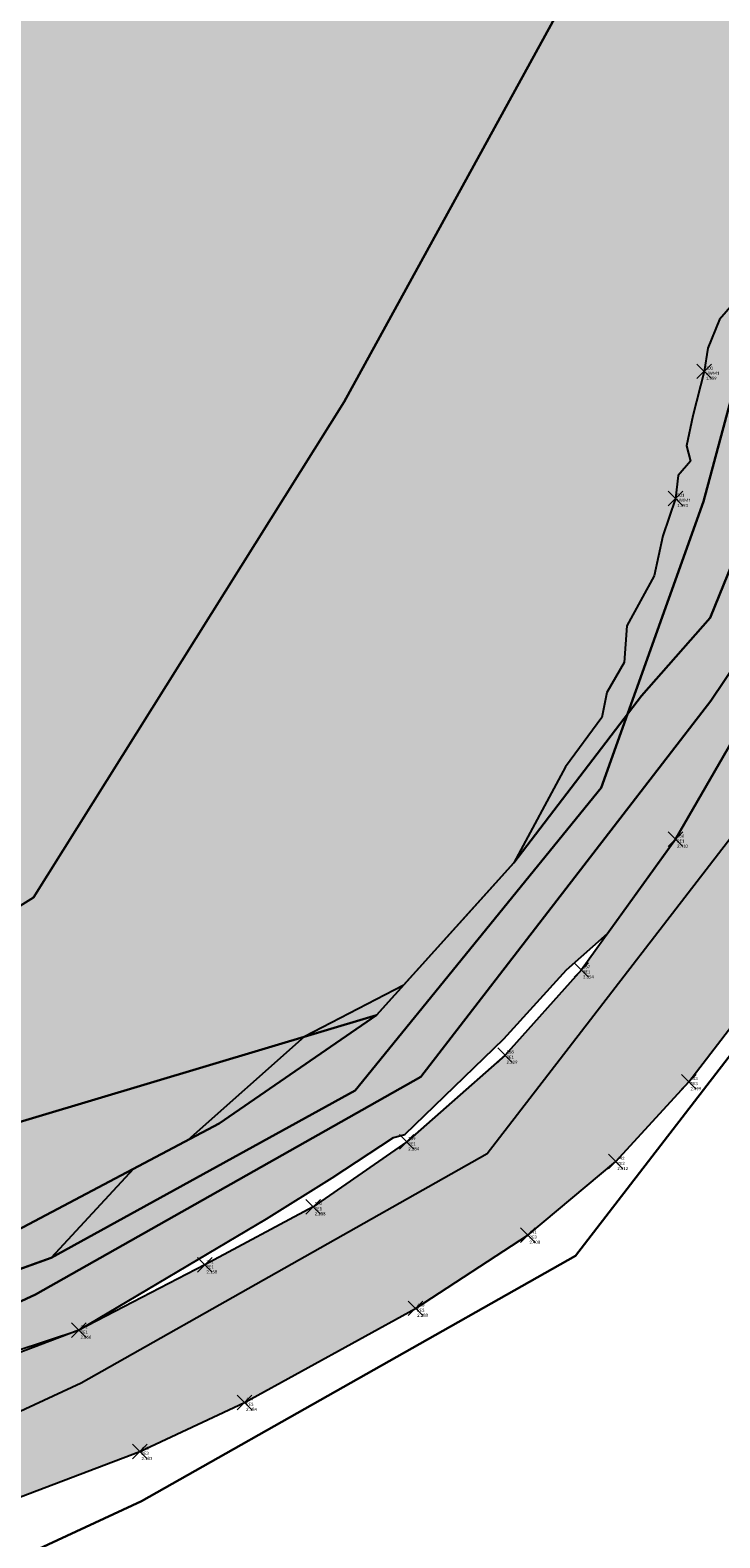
# Model space of a CAD drawing. Extents: x 463979 to 467979, y 555064 to 557157.
# Tile 61 of 82: x 467135 to 467149, y 556213 to 556244. Entities that reach past the tile are written whole.
import ezdxf

# ---------------------------------------------------------------- set-up
doc = ezdxf.new("R2010")
doc.units = 0
doc.header["$MEASUREMENT"] = 0
doc.header["$PDMODE"] = 3
doc.header["$PDSIZE"] = 0.15
doc.linetypes.add('Center line', pattern=[0])
for name, color, linetype in [('DAFM Proposals', 7, 'Continuous'), ('OS MAP', 7, 'Continuous'), ('Survey Detail Drawn', 7, 'Continuous')]:
    doc.layers.add(name, color=color, linetype=linetype)
doc.layers.add('Points', color=7, linetype='Continuous', lineweight=9)
doc.layers.add('Road Edge', color=144, linetype='Continuous', lineweight=9)
doc.styles.add('Legend', font='calibri.ttf')

# ---------------------------------------------------------------- blocks, each defined once
blk = doc.blocks.new('*U4')
at = {"linetype": 'Continuous'}
blk.add_point((0, 0), dxfattribs=at)
at = {"linetype": 'Continuous', "style": 'Legend'}
for tag, p in [('NAME', (0.13, 0.14)), ('CODE', (0.13, -0.28)), ('ELEVATION', (0.13, -0.7)), ('COMMENTS', (0.13, -1.55))]:
    blk.add_attdef(tag, p, '', height=0.25, dxfattribs=at)

msp = doc.modelspace()

# ---------------------------------------------------------------- hatches: boundary and pattern name
at = {"layer": 'Survey Detail Drawn', "true_color": 0x34759d}
h = msp.add_hatch(dxfattribs=at)
h.set_pattern_fill('FLEX', color=155, scale=3.5)
h.set_pattern_definition([(0, (0, 0), (0, 0.875), [0.875, -0.875]), (45, (0.875, 0), (0, 0.875), [0.21875, -0.7999368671, 0.21875, -1.2374368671])])
h.paths.add_polyline_path([(467119.501, 556213.186), (467119.779, 556213.343), (467120.224, 556214.709), (467122.043, 556214.78), (467123.247, 556214.817), (467124.696, 556215.258), (467125.731, 556216.596), (467127.267, 556217.062), (467130.106, 556217.582), (467132.778, 556218.071), (467134.185, 556217.803), (467135.586, 556218.307), (467137.28, 556220.135), (467138.398, 556220.725), (467140.792, 556222.848), (467142.833, 556223.904), (467144.243, 556225.467), (467145.109, 556226.426), (467146.169, 556228.401), (467146.922, 556229.413), (467147.023, 556229.928), (467147.376, 556230.547), (467147.435, 556231.298), (467147.995, 556232.328), (467148.172, 556233.153), (467148.436, 556233.922), (467148.489, 556234.393), (467148.745, 556234.686), (467148.663, 556235.006), (467148.791, 556235.619), (467149.025, 556236.535), (467149.102, 556237.01), (467149.34, 556237.604), (467149.615, 556237.915), (467150.233, 556239.112), (467150.319, 556239.746), (467150.607, 556240.218), (467151.014, 556240.844), (467151.075, 556241.443), (467151.481, 556241.939), (467151.778, 556242.26), (467152.598, 556242.981), (467152.785, 556243.332), (467152.852, 556244.069), (467152.981, 556244.5), (467153.113, 556245.045), (467153.234, 556245.537), (467153.35, 556245.969), (467153.45, 556246.636), (467153.5, 556247.107), (467153.489, 556247.451), (467153.432, 556247.785), (467153.407, 556248.194), (467153.297, 556248.419), (467153.251, 556248.906), (467153.234, 556249.112), (467153.26, 556249.677), (467153.276, 556250.196), (467153.208, 556250.694), (467152.611, 556251.214), (467152.18, 556251.268), (467151.676, 556251.268), (467150.84, 556251.147), (467149.845, 556251.004), (467150.772, 556252.091), (467149.059, 556252.796), (467148.454, 556253.501), (467147.769, 556254.125), (467147.849, 556255.071), (467146.439, 556255.998), (467145.31, 556256.32), (467144.101, 556256.763), (467143.161, 556257.084), (467137.611, 556259.667), (467133.605, 556260.693), (467132.373, 556264.798), (467125.485, 556267.743), (467123.129, 556267.055), (467119.739, 556270.75), (467116.35, 556274.444), (467111.876, 556276.802), (467106.798, 556274.957), (467099.403, 556272.904), (467095.358, 556275.059), (467085.185, 556276.174), (467079.683, 556275.88), (467074.364, 556270.75), (467061.132, 556270.097), (467053.781, 556266.017), (467044.633, 556261.611), (467032.708, 556261.284), (467026.827, 556257.368), (467017.516, 556244.474), (467017.352, 556234.193), (467016.209, 556222.442), (467026.127, 556219.248), (467038.635, 556219.248), (467045.499, 556210.105), (467051.448, 556205.228), (467060.905, 556198.675), (467065.481, 556196.085), (467072.803, 556195.475), (467078.904, 556195.018), (467089.055, 556197.447), (467093.491, 556199.782), (467095.769, 556202.238), (467097.027, 556204.214), (467099.065, 556206.19), (467100.624, 556206.968), (467102.561, 556206.86), (467104.348, 556206.55), (467104.879, 556205.96), (467105.603, 556205.724), (467106.061, 556205.68), (467106.649, 556206.742), (467106.636, 556207.052), (467107.36, 556207.494), (467108.069, 556207.848), (467108.674, 556207.804), (467109.043, 556207.288), (467109.146, 556208.011), (467109.014, 556208.675), (467109.516, 556209.427), (467109.923, 556209.381), (467110.155, 556209.062), (467110.219, 556208.9), (467110.451, 556208.917), (467109.461, 556211.82), (467109.171, 556211.801), (467109.05, 556212.258), (467109.096, 556212.641), (467109.293, 556212.734), (467109.806, 556212.893), (467110.784, 556213.495), (467111.423, 556213.89), (467112.381, 556214.293), (467113.171, 556214.631), (467113.904, 556215.123), (467114.461, 556215.3), (467114.787, 556215.288), (467115.438, 556215.578), (467116.291, 556215.916), (467116.694, 556216.129), (467116.985, 556216.058), (467117.085, 556215.88), (467117.067, 556215.584), (467117.736, 556213.761), (467119.001, 556213.193)])
at = {"layer": 'Survey Detail Drawn'}
h = msp.add_hatch(dxfattribs=at)
h.set_pattern_fill('GRAVEL', color=256, scale=2.5)
h.set_pattern_definition([(228.012787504, (1.8, 2.5), (-20, -22.5), [0.33634, -33.297720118]), (184.969740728, (1.575, 2.25), (30, 2.5), [0.57717, -57.139811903]), (132.510447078, (1, 2.2), (25, -27.5), [0.40697, -40.29008149]), (267.273689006, (0.025, 1.575), (2.5, 50), [0.525595, -52.033895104]), (292.833654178, (0, 1.05), (-12.5, 30), [0.5153875, -51.02343282]), (357.273689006, (0.2, 0.575), (-50, 2.5), [0.525595, -52.033895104]), (37.694240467, (0.725, 0.55), (-32.5, -25), [0.6950725, -68.812121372]), (72.255328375, (1.275, 0.975), (17.5, 55), [0.65622, -64.965803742]), (121.429565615, (1.475, 1.6), (-20, 32.5), [0.527375, -52.210182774]), (175.23635831, (1.2, 2.05), (27.5, -2.5), [0.60208, -29.501906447]), (222.397437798, (0.6, 2.1), (-30, -27.5), [0.77862, -77.083437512]), (138.814074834, (2.5, 1.55), (-17.5, 15), [0.2657525, -26.309612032]), (171.46923439, (2.3, 1.725), (32.5, -5), [0.5055925, -50.05377854]), (225, (1.8, 1.8), (-3e-16, -2.5), [0.3535525, -3.181981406]), (203.198590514, (1.625, 2.1), (12.5, 5), [0.190395, -18.849037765]), (291.801409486, (1.45, 2.025), (-2.5, 7.5), [0.2692575, -13.193654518]), (30.96375653, (1.55, 1.775), (7.5, 5), [0.4373225, -14.140057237]), (161.56505118, (1.925, 2), (5, -2.5), [0.3162275, -7.58946665]), (16.389540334, (0, 2.025), (25, 7.5), [0.443, -43.857112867]), (70.346175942, (0.425, 2.15), (-10.000000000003, -27.50000000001), [0.3716525, -36.793519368]), (293.198590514, (1.925, 2.5), (-5, 12.5), [0.3807875, -18.658645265]), (343.610459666, (2.075, 2.15), (-25, 7.5), [0.443, -43.857112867]), (339.44395478, (0, 0.475), (-12.5, 5), [0.4272, -20.932809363]), (294.77514057, (0.4, 0.325), (-12.5, 27.5), [0.357945, -35.436607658]), (66.801409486, (1.95, 0), (5, 12.5), [0.3807875, -18.658645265]), (17.354024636, (2.1, 0.35), (-32.5, -10), [0.4190775, -41.488559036]), (69.44395478, (0.725, 0), (-5, -12.5), [0.2136, -21.146409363]), (101.309932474, (1.8, 0), (-2.5, 10), [0.127475, -12.620073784]), (165.96375653, (1.775, 0.125), (7.5, -2.5), [0.5153875, -9.792376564]), (186.009005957, (1.275, 0.25), (25, 2.5), [0.477625, -47.284807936]), (303.69006753, (1.55, 1.55), (-2.5, 5), [0.360555, -8.653323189]), (353.157226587, (1.75, 1.25), (42.5, -5), [0.629485, -62.31890656]), (60.9453959, (2.375, 1.175), (-10, -17.5), [0.25739, -25.4816853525]), (90, (2.5, 1.4), (-2.5, 2.5), [0.15, -2.35]), (120.256437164, (1.225, 0.325), (10, -17.5), [0.34731, -34.383799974]), (48.012787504, (1.05, 0.625), (20, 22.5), [0.67268, -32.961380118]), (0, (1.5, 1.125), (2.5, 2.5), [0.65, -1.85]), (325.30484647, (2.15, 1.125), (25, -17.5), [0.395285, -39.133185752]), (254.0546041, (2.475, 0.9), (-2.5, -10), [0.364005, -17.836269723]), (207.645975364, (2.375, 0.55), (-47.5, -25), [0.5926625, -58.673685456]), (175.42607874, (1.85, 0.275), (-32.5, 2.5), [0.6269975, -62.07268352])])
h.paths.add_polyline_path([(467147.036, 556224.971), (467148.435, 556226.915), (467150.5, 556230.485), (467150.667, 556231.132), (467149.984, 556232.097), (467150.104, 556232.977), (467150.248, 556233.737), (467150.232, 556234.592), (467150.059, 556235.407), (467150.072, 556235.92), (467150.226, 556236.537), (467150.675, 556237.127), (467150.741, 556237.539), (467150.864, 556238.125), (467151.084, 556238.467), (467151.263, 556238.785), (467151.287, 556238.932), (467151.336, 556239.184), (467151.556, 556239.339), (467151.733, 556239.364), (467151.879, 556239.482), (467152.148, 556239.329), (467152.639, 556239.332), (467153.255, 556239.512), (467154.086, 556239.652), (467154.556, 556239.414), (467155.027, 556239.532), (467155.974, 556239.349), (467156.887, 556239.586), (467157.393, 556239.815), (467157.363, 556239.96), (467157.381, 556240.106), (467157.408, 556240.256), (467157.51, 556240.407), (467157.576, 556240.494), (467157.637, 556240.58), (467157.687, 556240.676), (467157.712, 556240.748), (467157.708, 556240.856), (467157.712, 556240.883), (467157.723, 556241.015), (467157.738, 556241.099), (467157.729, 556241.158), (467157.716, 556241.215), (467157.629, 556241.332), (467157.527, 556241.449), (467157.514, 556241.533), (467157.489, 556241.614), (467157.491, 556241.68), (467157.509, 556241.72), (467157.521, 556241.787), (467157.626, 556241.932), (467157.728, 556241.993), (467157.792, 556242.063), (467157.775, 556242.138), (467157.725, 556242.258), (467157.739, 556242.384), (467157.768, 556242.509), (467157.874, 556242.646), (467157.959, 556242.707), (467158.047, 556242.848), (467158.058, 556242.956), (467157.999, 556243.026), (467157.903, 556243.012), (467157.829, 556243.029), (467157.839, 556243.215), (467157.892, 556243.34), (467157.968, 556243.458), (467158.051, 556243.568), (467158.135, 556243.681), (467158.271, 556243.878), (467158.236, 556244.052), (467158.164, 556244.064), (467158.091, 556244.065), (467158, 556244.096), (467157.967, 556244.147), (467157.885, 556244.186), (467157.773, 556244.201), (467157.608, 556244.189), (467157.441, 556244.173), (467157.171, 556244.301), (467157.059, 556244.359), (467156.958, 556244.411), (467156.807, 556244.492), (467156.632, 556244.48), (467156.566, 556244.522), (467156.522, 556244.65), (467156.544, 556244.738), (467156.669, 556244.863), (467156.733, 556244.873), (467156.81, 556244.908), (467156.844, 556244.975), (467156.727, 556245.078), (467156.604, 556245.192), (467156.519, 556245.311), (467156.42, 556245.381), (467156.207, 556245.503), (467155.992, 556245.607), (467155.773, 556245.628), (467155.723, 556245.763), (467155.754, 556245.926), (467155.848, 556245.977), (467156.016, 556246.069), (467156.119, 556246.157), (467156.376, 556246.161), (467156.539, 556246.132), (467156.723, 556246.028), (467156.908, 556246.046), (467157.046, 556246.09), (467157.093, 556246.154), (467157.096, 556246.217), (467157.041, 556246.246), (467156.947, 556246.25), (467156.831, 556246.256), (467156.713, 556246.335), (467156.665, 556246.412), (467156.648, 556246.45), (467156.749, 556246.596), (467156.829, 556246.681), (467156.909, 556246.744), (467156.925, 556246.751), (467156.967, 556246.783), (467157.06, 556246.834), (467157.128, 556246.856), (467157.185, 556246.912), (467157.185, 556246.96), (467157.13, 556247.027), (467157.033, 556247.067), (467156.998, 556247.104), (467156.986, 556247.174), (467156.956, 556247.269), (467157.057, 556247.312), (467157.134, 556247.309), (467157.231, 556247.314), (467157.289, 556247.369), (467157.248, 556247.426), (467157.148, 556247.495), (467157.068, 556247.539), (467156.993, 556247.583), (467156.916, 556247.725), (467156.927, 556247.791), (467157.076, 556247.883), (467157.221, 556247.933), (467157.324, 556247.953), (467157.417, 556248.033), (467157.447, 556248.14), (467157.435, 556248.208), (467157.356, 556248.274), (467157.295, 556248.263), (467157.115, 556248.349), (467157.033, 556248.411), (467157.209, 556248.531), (467157.306, 556248.576), (467157.45, 556248.593), (467157.48, 556248.696), (467157.461, 556248.736), (467157.493, 556248.809), (467157.465, 556248.869), (467157.41, 556248.944), (467157.268, 556248.989), (467157.216, 556249.031), (467157.201, 556249.091), (467157.203, 556249.162), (467157.281, 556249.325), (467157.393, 556249.41), (467157.577, 556249.427), (467157.856, 556249.491), (467158.015, 556249.631), (467158.277, 556249.634), (467158.453, 556249.634), (467158.728, 556249.736), (467158.774, 556249.815), (467158.623, 556249.899), (467158.453, 556249.912), (467158.188, 556250.089), (467158.184, 556250.227), (467158.666, 556250.598), (467158.686, 556250.732), (467158.916, 556251.163), (467159.146, 556251.525), (467159.159, 556251.58), (467159.693, 556252.061), (467159.771, 556252.108), (467160.374, 556252.402), (467160.396, 556252.419), (467161.752, 556253.112), (467162.507, 556253.535), (467164.048, 556254.285), (467164.825, 556255.259), (467165.375, 556255.733), (467165.583, 556257.116), (467165.792, 556258.14), (467166.361, 556259.391), (467166.323, 556260.433), (467165.754, 556261.324), (467164.727, 556261.547), (467163.053, 556262.118), (467162.837, 556262.029), (467162.56, 556261.887), (467162.1, 556261.693), (467161.822, 556261.598), (467161.496, 556261.586), (467161.236, 556261.666), (467161.22, 556261.718), (467161.155, 556261.76), (467160.851, 556261.834), (467160.532, 556261.924), (467160.229, 556261.981), (467160.015, 556262.019), (467159.776, 556262.019), (467159.588, 556262.01), (467159.35, 556261.948), (467159.093, 556261.586), (467158.824, 556261.331), (467158.461, 556261.267), (467158.233, 556261.253), (467157.579, 556261.149), (467157.245, 556261.146), (467156.833, 556261.16), (467156.455, 556261.303), (467156.393, 556261.508), (467156.272, 556261.636), (467155.963, 556261.757), (467155.639, 556261.714), (467155.284, 556261.579), (467154.978, 556261.451), (467154.532, 556261.334), (467154.149, 556261.216), (467153.806, 556261.2), (467153.45, 556261.153), (467153.223, 556261.245), (467152.903, 556261.111), (467152.645, 556261.055), (467152.484, 556260.947), (467152.285, 556260.798), (467152.108, 556260.62), (467151.702, 556260.415), (467151.164, 556260.336), (467150.93, 556260.358), (467150.683, 556260.386), (467150.324, 556260.429), (467149.936, 556260.273), (467149.195, 556259.988), (467148.302, 556259.431), (467147.055, 556258.842), (467145.573, 556258.034), (467144.513, 556257.605), (467143.837, 556257.544), (467143.161, 556257.084), (467144.101, 556256.763), (467145.31, 556256.32), (467146.439, 556255.998), (467147.849, 556255.071), (467147.769, 556254.125), (467148.454, 556253.501), (467149.059, 556252.796), (467150.772, 556252.091), (467149.845, 556251.004), (467150.84, 556251.147), (467151.676, 556251.268), (467152.18, 556251.268), (467152.611, 556251.214), (467153.208, 556250.694), (467153.276, 556250.196), (467153.26, 556249.677), (467153.234, 556249.112), (467153.251, 556248.906), (467153.297, 556248.419), (467153.407, 556248.194), (467153.432, 556247.785), (467153.489, 556247.451), (467153.5, 556247.107), (467153.45, 556246.636), (467153.35, 556245.969), (467153.234, 556245.537), (467153.113, 556245.045), (467152.981, 556244.5), (467152.852, 556244.069), (467152.785, 556243.332), (467152.598, 556242.981), (467151.778, 556242.26), (467151.481, 556241.939), (467151.075, 556241.443), (467151.014, 556240.844), (467150.607, 556240.218), (467150.319, 556239.746), (467150.233, 556239.112), (467149.615, 556237.915), (467149.34, 556237.604), (467149.102, 556237.01), (467149.025, 556236.535), (467148.791, 556235.619), (467148.663, 556235.006), (467148.745, 556234.686), (467148.489, 556234.393), (467148.436, 556233.922), (467148.172, 556233.153), (467147.995, 556232.328), (467147.435, 556231.298), (467147.376, 556230.547), (467147.023, 556229.928), (467146.922, 556229.413), (467146.169, 556228.401), (467145.109, 556226.426), (467144.243, 556225.467), (467142.833, 556223.904), (467140.792, 556222.848), (467138.398, 556220.725), (467137.28, 556220.135), (467135.586, 556218.307), (467134.185, 556217.803), (467132.778, 556218.071), (467130.106, 556217.582), (467127.267, 556217.062), (467125.731, 556216.596), (467124.696, 556215.258), (467123.247, 556214.817), (467122.043, 556214.78), (467120.224, 556214.709), (467119.779, 556213.343), (467119.501, 556213.186), (467119.35, 556212.764), (467120.275, 556211.897), (467120.718, 556211.94), (467122.108, 556212.156), (467123.188, 556212.273), (467124.467, 556212.849), (467125.343, 556213.246), (467126.945, 556213.904), (467127.989, 556214.238), (467130.757, 556214.902), (467133.531, 556215.949), (467136.159, 556216.816), (467140.018, 556219.109), (467141.369, 556219.948), (467142.633, 556220.779), (467142.868, 556220.838), (467144.904, 556222.81), (467146.195, 556224.229)])
at = {"layer": 'Survey Detail Drawn', "true_color": 0x89a992}
h = msp.add_hatch(color=252, dxfattribs=at)
h.dxf.hatch_style = 1
h.paths.add_polyline_path([(467131.798, 556212.151), (467134.062, 556213.055), (467137.414, 556214.322), (467139.567, 556215.331), (467143.086, 556217.265), (467145.396, 556218.769), (467147.205, 556220.285), (467148.711, 556221.925), (467150.118, 556223.757), (467151.975, 556226.533), (467153.284, 556228.697), (467154.192, 556230.483), (467155.285, 556232.028), (467156.362, 556232.831), (467157.837, 556233.602), (467159.762, 556234.328), (467163.003, 556234.687), (467167.033, 556234.783), (467171.25, 556234.708), (467174.914, 556234.521), (467176.959, 556234.347), (467179.501, 556233.715), (467179.836, 556235.061), (467179.313, 556235.105), (467180.704, 556235.593), (467179.204, 556235.949), (467177.234, 556236.781), (467172.603, 556236.952), (467168.733, 556237.296), (467164.343, 556237.556), (467161.122, 556237.679), (467158.857, 556237.408), (467156.245, 556236.708), (467154.1, 556235.325), (467151.784, 556232.803), (467150.667, 556231.132), (467150.5, 556230.485), (467148.435, 556226.915), (467146.498, 556224.224), (467144.927, 556222.471), (467142.904, 556220.689), (467140.978, 556219.353), (467138.75, 556218.159), (467136.159, 556216.816), (467131.146, 556214.917), (467127.477, 556213.927), (467125.705, 556213.32), (467124.536, 556212.823), (467123.466, 556212.299), (467120.281, 556211.787), (467113.279, 556208.533), (467112.882, 556207.557), (467111.694, 556206.316), (467110.581, 556205.254), (467109.543, 556204.274), (467108.193, 556203.415), (467107.759, 556203.078), (467106.964, 556202.714), (467105.045, 556202.14), (467104.012, 556201.724), (467102.763, 556201.186), (467101.256, 556200.517), (467099.966, 556200.108), (467100.653, 556198.814), (467102.223, 556198.866), (467099.36, 556197.694), (467101.413, 556197.763), (467101.971, 556196.836), (467104, 556197.23), (467105.484, 556197.868), (467106.347, 556197.807), (467106.753, 556197.927), (467111.18, 556200.026), (467113.202, 556201.249), (467114.964, 556202.44), (467117.614, 556204.358), (467119.38, 556205.629), (467122.017, 556207.218), (467124.154, 556208.812), (467125.513, 556209.414), (467127.462, 556210.135), (467128.539, 556210.601)])

# ---------------------------------------------------------------- linework, layer by layer
at = {"layer": 'DAFM Proposals', "color": 0, "const_width": 0.01, "elevation": 0.69}
msp.add_lwpolyline([(467148.991, 556233.803), (467148.991, 556233.803)], close=True, dxfattribs=at)
msp.add_lwpolyline([(467148.991, 556233.803), (467148.991, 556233.803)], close=True, dxfattribs=at)
at = {"layer": 'OS MAP'}
for points in [[(467155.083, 556248.771), (467152.354, 556242.413), (467150.598, 556239.749), (467149.011, 556233.858), (467146.903, 556227.97), (467141.846, 556221.748), (467135.586, 556218.307), (467133.755, 556217.649), (467123.951, 556215.062), (467120.998, 556214.034), (467116.024, 556211.216), (467114.391, 556210.594), (467109.686, 556205.585), (467101.174, 556202.674), (467095.094, 556200.446), (467090.746, 556197.863), (467086.242, 556194.266)], [(467155.083, 556248.771), (467152.354, 556242.413), (467150.598, 556239.749), (467149.011, 556233.858), (467146.903, 556227.97), (467141.846, 556221.748), (467135.586, 556218.307), (467133.755, 556217.649), (467123.951, 556215.062), (467120.998, 556214.034), (467116.024, 556211.216), (467114.391, 556210.594), (467109.686, 556205.585), (467101.174, 556202.674), (467095.094, 556200.446), (467090.746, 556197.863), (467086.242, 556194.266)], [(467083.818, 556195.422), (467106.588, 556210.464), (467112.635, 556213.764), (467121.246, 556217.002), (467135.221, 556225.715), (467141.614, 556235.905), (467148.421, 556248.312)], [(467148.421, 556248.312), (467141.614, 556235.905), (467135.221, 556225.715), (467121.246, 556217.002)], [(467086.242, 556194.266), (467090.746, 556197.863), (467095.094, 556200.446), (467101.174, 556202.674), (467109.686, 556205.585), (467114.391, 556210.594), (467116.024, 556211.216), (467120.998, 556214.034), (467123.951, 556215.062), (467133.755, 556217.649), (467135.586, 556218.307), (467141.846, 556221.748), (467146.903, 556227.97), (467149.011, 556233.858), (467150.598, 556239.749), (467152.354, 556242.413), (467152.714, 556247.718)], [(467085.121, 556192.485), (467095.901, 556199.32), (467104.25, 556203.155), (467117.721, 556209.407), (467135.265, 556217.55), (467143.192, 556222.026), (467149.16, 556229.761), (467156.339, 556240.423), (467156.117, 556241.155), (467155.489, 556243.221), (467156.102, 556245.509)], [(467085.121, 556192.485), (467095.901, 556199.32), (467104.25, 556203.155), (467117.721, 556209.407), (467135.265, 556217.55), (467143.192, 556222.026), (467149.16, 556229.761), (467156.339, 556240.423), (467156.117, 556241.155), (467155.489, 556243.221), (467156.102, 556245.509)], [(467121.246, 556217.002), (467142.281, 556223.293), (467145.109, 556226.426), (467147.736, 556229.862), (467149.151, 556231.464), (467149.61, 556232.598), (467149.87, 556234.65), (467149.87, 556236.223), (467150.093, 556237.792), (467151.05, 556239.861), (467151.512, 556241.408), (467152.524, 556243.892)], [(467152.524, 556243.892), (467151.512, 556241.408), (467151.05, 556239.861), (467150.093, 556237.792), (467149.87, 556236.223), (467149.87, 556234.65), (467149.61, 556232.598), (467149.151, 556231.464), (467147.736, 556229.862), (467145.109, 556226.426), (467142.281, 556223.293), (467139.048, 556221.069), (467133.693, 556218.239)], [(467152.524, 556243.892), (467151.512, 556241.408), (467151.05, 556239.861), (467150.093, 556237.792), (467149.87, 556236.223), (467149.87, 556234.65), (467149.61, 556232.598), (467149.151, 556231.464), (467147.736, 556229.862), (467145.109, 556226.426), (467142.281, 556223.293), (467139.048, 556221.069), (467133.693, 556218.239)], [(467193.526, 556233.461), (467178.415, 556237.943), (467175.178, 556238.307), (467156.339, 556240.423), (467149.16, 556229.761), (467143.192, 556222.026), (467135.265, 556217.55), (467117.721, 556209.407), (467104.25, 556203.155), (467095.901, 556199.32), (467085.121, 556192.485)], [(467307.047, 556151.149), (467299.699, 556168.134), (467293.41, 556176.752), (467281.628, 556186.409), (467276.122, 556196.075), (467269.037, 556212.014), (467263.279, 556215.142), (467259.098, 556213.567), (467254.926, 556206.239), (467251.791, 556204.665), (467243.946, 556205.437), (467212.014, 556225.258), (467192.916, 556231.503), (467181.538, 556234.877), (467178.006, 556235.925), (467157.346, 556238.246), (467150.824, 556228.56), (467144.562, 556220.444), (467136.202, 556215.724), (467119.346, 556207.901), (467105.11, 556201.293), (467096.882, 556197.514), (467086.3, 556190.804)], [(467304.612, 556149.927), (467297.323, 556166.776), (467291.417, 556174.868), (467279.514, 556184.625), (467273.691, 556194.846), (467266.927, 556210.065), (467263.074, 556212.158), (467260.976, 556211.368), (467256.882, 556204.178), (467252.308, 556201.881), (467243.049, 556202.792), (467210.857, 556222.774), (467195.136, 556227.915), (467192.106, 556228.906), (467187.179, 556230.367), (467177.463, 556233.249), (467158.681, 556235.359), (467153.031, 556226.968), (467146.379, 556218.346), (467137.445, 556213.302), (467121.502, 556205.902), (467106.25, 556198.823), (467098.184, 556195.119), (467087.864, 556188.574)], [(467304.612, 556149.927), (467297.323, 556166.776), (467291.417, 556174.868), (467279.514, 556184.625), (467273.691, 556194.846), (467266.927, 556210.065), (467263.074, 556212.158), (467260.976, 556211.368), (467256.882, 556204.178), (467252.308, 556201.881), (467243.049, 556202.792), (467210.857, 556222.774), (467195.136, 556227.915), (467192.106, 556228.906), (467187.179, 556230.367), (467177.463, 556233.249), (467158.681, 556235.359), (467153.031, 556226.968), (467146.379, 556218.346), (467137.445, 556213.302), (467121.502, 556205.902), (467106.25, 556198.823), (467098.184, 556195.119), (467087.864, 556188.574)], [(467087.864, 556188.574), (467098.184, 556195.119), (467106.25, 556198.823), (467121.502, 556205.902), (467137.445, 556213.302), (467146.379, 556218.346), (467153.031, 556226.968), (467158.681, 556235.359), (467177.463, 556233.249), (467187.179, 556230.367), (467192.106, 556228.906), (467195.136, 556227.915), (467210.857, 556222.774), (467243.049, 556202.792), (467252.308, 556201.881), (467256.882, 556204.178), (467260.976, 556211.368), (467263.074, 556212.158), (467266.927, 556210.065), (467273.691, 556194.846), (467279.514, 556184.625), (467291.417, 556174.868), (467297.323, 556166.776), (467304.612, 556149.927)], [(467085.178, 556194.492), (467090.382, 556196.359), (467094.016, 556198.815), (467096.274, 556201.074), (467099.318, 556203.039), (467103.442, 556204.119), (467108.45, 556205.691), (467112.672, 556207.754), (467116.112, 556210.9), (467117.189, 556211.978), (467119.35, 556212.764), (467122.883, 556215.409), (467126.52, 556216.925), (467133.693, 556218.239), (467139.048, 556221.069), (467142.281, 556223.293), (467121.246, 556217.002), (467112.635, 556213.764), (467106.588, 556210.464), (467083.818, 556195.422)]]:
    msp.add_lwpolyline(points, dxfattribs=at)
at = {"layer": 'Road Edge', "linetype": 'Center line', "ltscale": 5}
for points in [[(467177.234, 556236.781, 6.488), (467172.603, 556236.952, 5.483), (467168.733, 556237.296, 4.628), (467164.343, 556237.556, 3.772), (467161.122, 556237.679, 3.174), (467158.857, 556237.408, 2.833), (467156.245, 556236.708, 2.538), (467154.1, 556235.325, 2.416), (467151.784, 556232.803, 2.362), (467150.667, 556231.132, 2.396), (467150.5, 556230.485, 2.401), (467148.435, 556226.915, 2.41), (467146.498, 556224.224, 2.354), (467144.927, 556222.471, 2.329), (467142.904, 556220.689, 2.284), (467140.978, 556219.353, 2.288), (467138.75, 556218.159, 2.158), (467136.159, 556216.816, 2.066), (467131.146, 556214.917, 2.034)], [(467124.174, 556209.401, 2.229), (467126.736, 556210.477, 2.14), (467129.464, 556211.436, 2.076), (467131.798, 556212.151, 2.129), (467134.062, 556213.055, 2.111), (467137.414, 556214.322, 2.183), (467139.567, 556215.331, 2.184), (467143.086, 556217.265, 2.288), (467145.396, 556218.769, 2.408), (467147.205, 556220.285, 2.412), (467148.711, 556221.925, 2.499), (467150.118, 556223.757, 2.467), (467151.975, 556226.533, 2.415), (467153.284, 556228.697, 2.468), (467154.192, 556230.483, 2.466), (467155.285, 556232.028, 2.518), (467156.362, 556232.831, 2.522), (467157.837, 556233.602, 2.558), (467159.762, 556234.328, 2.918), (467163.003, 556234.687, 3.498), (467167.033, 556234.783, 4.333), (467171.25, 556234.708, 5.244), (467174.914, 556234.521, 6.076), (467176.959, 556234.347, 6.45)]]:
    msp.add_polyline3d(points, dxfattribs=at)
at = {"layer": 'Survey Detail Drawn', "color": 0}
for points, elevation in [([(467149.615, 556237.915), (467149.34, 556237.604), (467149.102, 556237.01), (467149.025, 556236.535), (467148.791, 556235.619), (467148.663, 556235.006), (467148.745, 556234.686), (467148.489, 556234.393), (467148.436, 556233.922), (467148.172, 556233.153), (467147.995, 556232.328), (467147.435, 556231.298), (467147.376, 556230.547), (467147.023, 556229.928), (467146.922, 556229.413), (467146.169, 556228.401), (467145.109, 556226.426), (467144.243, 556225.467), (467142.833, 556223.904), (467140.792, 556222.848), (467138.398, 556220.725), (467137.28, 556220.135), (467135.586, 556218.307), (467134.185, 556217.803)], -0.374), ([(467168.733, 556237.296), (467164.343, 556237.556), (467161.122, 556237.679), (467158.857, 556237.408), (467156.245, 556236.708), (467154.1, 556235.325), (467151.784, 556232.803), (467150.667, 556231.132), (467150.5, 556230.485), (467148.435, 556226.915), (467146.498, 556224.224), (467144.927, 556222.471), (467142.904, 556220.689), (467140.978, 556219.353), (467138.75, 556218.159), (467136.159, 556216.816), (467131.146, 556214.917)], 1.98), ([(467134.062, 556213.055), (467137.414, 556214.322), (467139.567, 556215.331), (467143.086, 556217.265), (467145.396, 556218.769), (467147.205, 556220.285), (467148.711, 556221.925), (467150.118, 556223.757), (467151.975, 556226.533), (467153.284, 556228.697), (467154.192, 556230.483), (467155.285, 556232.028), (467156.362, 556232.831), (467157.837, 556233.602), (467159.762, 556234.328), (467163.003, 556234.687), (467167.033, 556234.783), (467171.25, 556234.708)], 1.98), ([(467133.531, 556215.949), (467136.159, 556216.816), (467140.018, 556219.109), (467141.369, 556219.948), (467142.633, 556220.779), (467142.868, 556220.838), (467144.904, 556222.81), (467146.195, 556224.229), (467147.036, 556224.971), (467148.435, 556226.915), (467150.5, 556230.485)], -0.374)]:
    msp.add_lwpolyline(points, dxfattribs=dict(at, elevation=elevation))

# ---------------------------------------------------------------- block references
at = {"layer": 'Points', "lineweight": 0, "xscale": 0.25, "yscale": 0.25, "zscale": 0.25}
for p, values in [((467149.025, 556236.535, 1.559), {'NAME': '200', 'CODE': 'HWM1', 'ELEVATION': '1.559'}), ((467148.436, 556233.922, 1.593), {'NAME': '201', 'CODE': 'HWM1', 'ELEVATION': '1.593'})]:
    msp.add_blockref('*U4', p, dxfattribs=at).add_auto_attribs(values)
at = {"layer": 'Road Edge', "lineweight": 0, "xscale": 0.25, "yscale": 0.25, "zscale": 0.25}
for p, values in [((467148.435, 556226.915, 2.41), {'NAME': '266', 'CODE': 'RE1', 'ELEVATION': '2.410'}), ((467146.498, 556224.224, 2.354), {'NAME': '267', 'CODE': 'RE1', 'ELEVATION': '2.354'}), ((467144.927, 556222.471, 2.329), {'NAME': '268', 'CODE': 'RE1', 'ELEVATION': '2.329'}), ((467148.711, 556221.925, 2.499), {'NAME': '443', 'CODE': 'RE3', 'ELEVATION': '2.499'}), ((467142.904, 556220.689, 2.284), {'NAME': '269', 'CODE': 'RE1', 'ELEVATION': '2.284'}), ((467147.205, 556220.285, 2.412), {'NAME': '442', 'CODE': 'RE3', 'ELEVATION': '2.412'}), ((467140.978, 556219.353, 2.288), {'NAME': '270', 'CODE': 'RE1', 'ELEVATION': '2.288'}), ((467145.396, 556218.769, 2.408), {'NAME': '441', 'CODE': 'RE3', 'ELEVATION': '2.408'}), ((467138.75, 556218.159, 2.158), {'NAME': '271', 'CODE': 'RE1', 'ELEVATION': '2.158'}), ((467143.086, 556217.265, 2.288), {'NAME': '440', 'CODE': 'RE3', 'ELEVATION': '2.288'}), ((467136.159, 556216.816, 2.066), {'NAME': '272', 'CODE': 'RE1', 'ELEVATION': '2.066'}), ((467139.567, 556215.331, 2.184), {'NAME': '439', 'CODE': 'RE3', 'ELEVATION': '2.184'}), ((467137.414, 556214.322, 2.183), {'NAME': '438', 'CODE': 'RE3', 'ELEVATION': '2.183'})]:
    msp.add_blockref('*U4', p, dxfattribs=at).add_auto_attribs(values)

doc.saveas('drawing.dxf')
